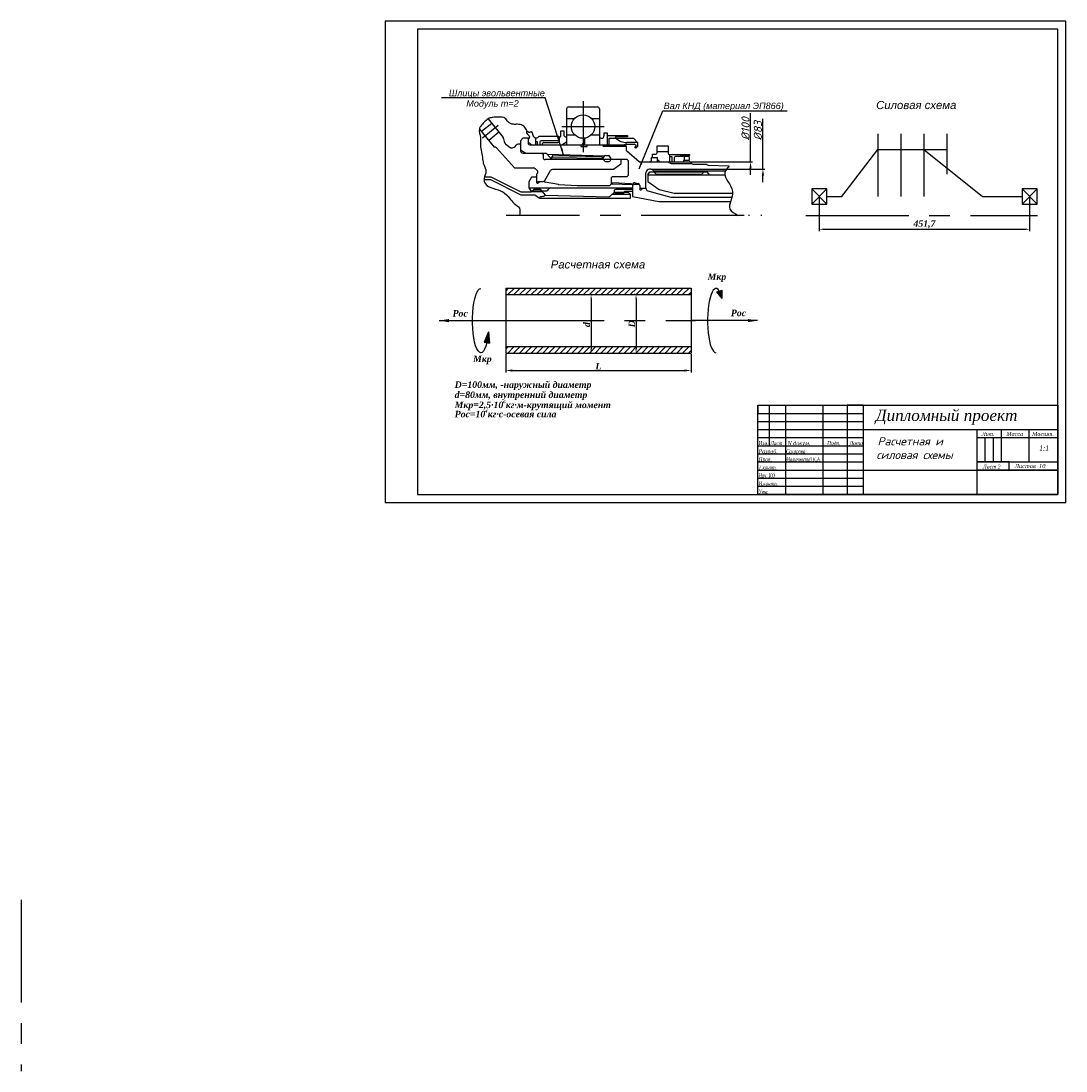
# Model space of a CAD drawing. Header units: millimetres. Extents: x 25 to 669, y -60 to 588.
import ezdxf
from ezdxf.enums import TextEntityAlignment as Align

# ---------------------------------------------------------------- set-up
doc = ezdxf.new("R2010")
doc.units = ezdxf.units.MM
doc.linetypes.add('CENTERX2', pattern=[101.6, 63.5, -12.7, 12.7, -12.7])
doc.linetypes.add('PHANTOMX2', pattern=[127, 63.5, -12.7, 12.7, -12.7, 12.7, -12.7])
for name, color, linetype in [('Невидимый', 4, 'PHANTOMX2'), ('Основной', 7, 'Continuous'), ('Ось', 3, 'CENTERX2'), ('Размерный', 1, 'Continuous'), ('Сечение', 4, 'Continuous'), ('Текст', 5, 'Continuous'), ('Штриховка', 4, 'Continuous')]:
    doc.layers.add(name, color=color, linetype=linetype)
doc.styles.add('ROMANS', font='romans.shx', dxfattribs={"oblique": 15, "height": 5})
doc.styles.add('style1', font='TIMESI.TTF')
doc.styles.add('style2', font='TIMESBI.TTF')
doc.styles.add('style3', font='ARIALI.TTF')
doc.dimstyles.new('ISO-25', dxfattribs={"dimtxt": 2.5, "dimasz": 2.5, "dimexe": 1.25, "dimexo": 0.625, "dimtad": 1, "dimtxsty": 'Standard', "dimcen": 2.5, "dimadec": 0, "dimazin": 0, "dimtfac": 1, "dimtmove": 0, "dimatfit": 3, "dimfxl": 0, "dimarcsym": 0})

# ---------------------------------------------------------------- blocks, each defined once
blk = doc.blocks.new('*D2')
at = {"layer": 'Defpoints', "color": 0}
for p in [(406.97, 501.21), (474.52, 468.15), (474.52, 468.15)]:
    blk.add_point(p, dxfattribs=at)
at = {"layer": 'Размерный', "color": 0, "lineweight": -2}
for p, q in [((474.52, 501.21), (474.52, 531.15)), ((407.59, 501.21), (475.77, 501.21)), ((474.52, 493.21), (474.52, 497.21)), ((473.9, 468.15), (473.27, 468.15))]:
    blk.add_line(p, q, dxfattribs=at)
at = {"layer": 'Размерный', "color": 0}
blk.add_solid([(473.86, 497.21), (475.19, 497.21), (474.52, 501.21)], dxfattribs=at)
at = {"layer": 'Размерный', "color": 5, "insert": (471.4, 521.6), "char_height": 5, "attachment_point": 5, "rotation": 90, "style": 'ROMANS'}
blk.add_mtext('%%c100', dxfattribs=at)
blk = doc.blocks.new('*D3')
at = {"layer": 'Defpoints', "color": 0}
for p in [(412.55, 496.73), (482.17, 468.15), (482.17, 468.15)]:
    blk.add_point(p, dxfattribs=at)
at = {"layer": 'Размерный', "color": 0, "lineweight": -2}
for p, q in [((482.17, 496.73), (482.17, 527.68)), ((413.17, 496.73), (483.42, 496.73)), ((482.17, 488.73), (482.17, 492.73)), ((481.55, 468.15), (480.92, 468.15))]:
    blk.add_line(p, q, dxfattribs=at)
at = {"layer": 'Размерный', "color": 0}
blk.add_solid([(481.51, 492.73), (482.84, 492.73), (482.17, 496.73)], dxfattribs=at)
at = {"layer": 'Размерный', "color": 5, "insert": (479.05, 520.39), "char_height": 5, "attachment_point": 5, "rotation": 90, "style": 'ROMANS'}
blk.add_mtext('%%c83', dxfattribs=at)
blk = doc.blocks.new('*D4')
at = {"layer": 'Defpoints', "color": 0}
for p in [(323.53, 383.24), (437.83, 383.24), (437.83, 372.47)]:
    blk.add_point(p, dxfattribs=at)
at = {"layer": 'Размерный', "color": 0, "lineweight": -2}
for p, q in [((323.53, 382.61), (323.53, 371.22)), ((437.83, 382.61), (437.83, 371.22)), ((327.53, 372.47), (433.83, 372.47))]:
    blk.add_line(p, q, dxfattribs=at)
at = {"layer": 'Размерный', "color": 0}
for points in [[(327.53, 373.13), (327.53, 371.8), (323.53, 372.47)], [(433.83, 373.13), (433.83, 371.8), (437.83, 372.47)]]:
    blk.add_solid(points, dxfattribs=at)
at = {"layer": 'Размерный', "color": 5, "lineweight": 25, "insert": (380.68, 375.09), "char_height": 4, "attachment_point": 5, "style": 'style2'}
blk.add_mtext('L', dxfattribs=at)
blk = doc.blocks.new('*D5')
at = {"layer": 'Defpoints', "color": 0}
for p in [(376.19, 419.24), (376.19, 383.24), (376.19, 383.24)]:
    blk.add_point(p, dxfattribs=at)
at = {"layer": 'Размерный', "color": 0, "lineweight": -2}
for p, q in [((375.56, 419.24), (374.94, 419.24)), ((376.19, 416.74), (376.19, 385.74)), ((376.81, 383.24), (377.44, 383.24))]:
    blk.add_line(p, q, dxfattribs=at)
at = {"layer": 'Размерный', "color": 0}
for points in [[(375.77, 416.74), (376.6, 416.74), (376.19, 419.24)], [(375.77, 385.74), (376.6, 385.74), (376.19, 383.24)]]:
    blk.add_solid(points, dxfattribs=at)
at = {"layer": 'Размерный', "color": 5, "lineweight": 25, "insert": (373.52, 400.76), "char_height": 4, "attachment_point": 5, "rotation": 90, "style": 'style2'}
blk.add_mtext('d', dxfattribs=at)
blk = doc.blocks.new('*D6')
at = {"layer": 'Defpoints', "color": 0}
for p in [(403.92, 419.24), (403.84, 383.24), (403.92, 383.24)]:
    blk.add_point(p, dxfattribs=at)
at = {"layer": 'Размерный', "color": 0, "lineweight": -2}
for p, q in [((403.3, 419.24), (402.67, 419.24)), ((403.92, 416.74), (403.92, 385.74)), ((404.47, 383.24), (405.17, 383.24))]:
    blk.add_line(p, q, dxfattribs=at)
at = {"layer": 'Размерный', "color": 0}
for points in [[(403.51, 416.74), (404.34, 416.74), (403.92, 419.24)], [(403.51, 385.74), (404.34, 385.74), (403.92, 383.24)]]:
    blk.add_solid(points, dxfattribs=at)
at = {"layer": 'Размерный', "color": 5, "lineweight": 25, "insert": (401.3, 401.24), "char_height": 4, "attachment_point": 5, "rotation": 90, "style": 'style2'}
blk.add_mtext('D', dxfattribs=at)
blk = doc.blocks.new('*D7')
at = {"layer": 'Defpoints', "color": 0}
for p in [(516.95, 479.8), (646.65, 479.8), (646.65, 459.57)]:
    blk.add_point(p, dxfattribs=at)
at = {"layer": 'Размерный', "color": 0, "lineweight": -2}
for p, q in [((516.95, 479.17), (516.95, 458.32)), ((646.65, 479.17), (646.65, 458.32)), ((519.45, 459.57), (644.15, 459.57))]:
    blk.add_line(p, q, dxfattribs=at)
at = {"layer": 'Размерный', "color": 0}
for points in [[(519.45, 459.98), (519.45, 459.15), (516.95, 459.57)], [(644.15, 459.98), (644.15, 459.15), (646.65, 459.57)]]:
    blk.add_solid(points, dxfattribs=at)
at = {"layer": 'Размерный', "color": 5, "lineweight": 25, "insert": (581.8, 462.67), "char_height": 4, "attachment_point": 5, "style": 'style2'}
blk.add_mtext('451,7 ', dxfattribs=at)

msp = doc.modelspace()

# ---------------------------------------------------------------- hatches: boundary and pattern name
at = {"layer": 'Размерный', "lineweight": 25}
for points in [[(456.94, 422.041), (453.778, 420.965), (456.932, 416.879)], [(313.002, 396.335), (310.332, 389.846), (313.571, 389.341)]]:
    msp.add_hatch(color=256, dxfattribs=at).paths.add_polyline_path(points)
at = {"layer": 'Штриховка', "lineweight": 25}
h = msp.add_hatch(dxfattribs=at)
h.set_pattern_fill('ANSI31', color=256, scale=0.8, style=0)
h.set_pattern_definition([(45, (61.8384, 95.1147), (-1.796051, 1.796051), [])])
h.paths.add_polyline_path([(437.825, 419.24), (437.825, 423.24), (323.532, 423.24), (323.532, 419.24)])
h.paths.add_polyline_path([(437.825, 383.24), (437.825, 387.24), (323.532, 387.24), (323.532, 383.24)])

# ---------------------------------------------------------------- linework, layer by layer
for p, q in [((669.086, 588.042), (249.086, 588.042)), ((249.086, 588.042), (249.086, 291.042)), ((664.086, 583.042), (269.086, 583.042)), ((269.086, 583.042), (269.086, 296.042)), ((664.086, 296.042), (664.086, 583.042)), ((669.086, 291.042), (669.086, 588.042)), ((479.086, 351.042), (664.086, 351.042)), ((479.086, 296.042), (479.086, 351.042)), ((479.086, 296.042), (479.086, 351.042)), ((479.086, 351.042), (479.086, 346.042)), ((479.086, 351.042), (544.086, 351.042)), ((486.086, 351.042), (486.086, 326.042)), ((496.086, 351.042), (496.086, 296.042)), ((519.086, 351.042), (519.086, 296.042)), ((534.086, 351.042), (534.086, 296.042)), ((544.086, 351.042), (534.086, 351.042)), ((544.086, 351.042), (544.086, 296.042)), ((664.086, 351.042), (664.086, 296.042)), ((479.086, 346.042), (544.086, 346.042)), ((479.086, 341.042), (544.086, 341.042)), ((479.086, 336.042), (664.086, 336.042)), ((479.086, 331.042), (544.086, 331.042)), ((614.086, 336.042), (664.086, 336.042)), ((614.086, 336.042), (614.086, 296.042)), ((614.086, 331.042), (664.086, 331.042)), ((619.086, 331.042), (619.086, 316.042)), ((624.086, 331.042), (624.086, 316.042)), ((629.086, 336.042), (629.086, 316.042)), ((646.086, 336.042), (646.086, 316.042)), ((664.086, 336.042), (664.086, 311.042)), ((479.086, 326.042), (544.086, 326.042)), ((479.086, 321.042), (544.086, 321.042)), ((479.086, 316.042), (544.086, 316.042)), ((479.086, 311.042), (664.086, 311.042)), ((614.086, 316.042), (664.086, 316.042)), ((634.086, 316.042), (614.086, 316.042)), ((664.086, 311.042), (614.086, 311.042)), ((614.086, 311.042), (634.086, 311.042)), ((634.086, 311.042), (634.086, 316.042)), ((479.086, 306.042), (544.086, 306.042)), ((479.086, 301.042), (544.086, 301.042)), ((269.086, 296.042), (664.086, 296.042)), ((664.086, 296.042), (479.086, 296.042)), ((544.086, 296.042), (479.086, 296.042)), ((249.086, 291.042), (669.086, 291.042))]:
    msp.add_line(p, q)
at = {"layer": 'Невидимый', "lineweight": 25}
for p, q in [((398.011, 510.54), (383.501, 510.54)), ((352.532, 505.011), (382.841, 504.378)), ((414.96, 495.054), (445.822, 495.054)), ((401.728, 486.93), (388.74, 487.456)), ((339.91, 483.269), (345.7, 483.269))]:
    msp.add_line(p, q, dxfattribs=at)
at = {"layer": 'Основной', "lineweight": 25}
for p, q in [((361.095, 533.767), (361.095, 511.509)), ((362.375, 535.047), (380.028, 535.047)), ((381.308, 533.767), (381.308, 511.509)), ((314.961, 524.902), (308.625, 519.812)), ((312.702, 527.714), (321.958, 516.193)), ((361.095, 527.934), (366.04, 527.934)), ((376.363, 527.934), (381.308, 527.934)), ((307.333, 521.42), (316.313, 510.243)), ((319.369, 519.415), (313.034, 514.325)), ((339.607, 519.727), (340.546, 516.942)), ((357.561, 517.15), (357.561, 520.38)), ((357.561, 520.38), (359.369, 520.38)), ((359.369, 520.38), (359.369, 517.857)), ((384.056, 518.965), (386.01, 518.965)), ((384.056, 518.965), (384.056, 517.227)), ((386.01, 518.965), (386.01, 511.587)), ((553.113, 518.45), (553.113, 479.796)), ((567.258, 518.45), (567.258, 479.796)), ((581.403, 518.45), (581.403, 479.796)), ((595.548, 518.45), (595.548, 493.642)), ((323.51, 512.111), (326.199, 510.067)), ((332.75, 511.989), (331.151, 511.989)), ((334.285, 516.039), (332.75, 514.039)), ((332.75, 514.039), (332.75, 507.815)), ((334.285, 516.039), (337.335, 516.039)), ((337.335, 516.039), (337.335, 512.867)), ((337.335, 513.531), (339.386, 511.587)), ((341.896, 516.005), (341.896, 511.587)), ((341.896, 513.693), (342.976, 513.693)), ((342.976, 513.693), (342.976, 511.587)), ((343.931, 516.928), (355.767, 516.928)), ((344.498, 513.483), (344.498, 511.587)), ((356.616, 514.123), (345.138, 514.123)), ((346.225, 511.587), (346.225, 512.512)), ((346.865, 513.152), (355.976, 513.152)), ((356.24, 516.719), (356.616, 516.307)), ((356.616, 516.307), (357.187, 516.568)), ((356.616, 513.792), (356.616, 516.307)), ((358.236, 511.587), (361.095, 513.583)), ((360.649, 516.577), (361.095, 516.577)), ((361.095, 517.899), (366.04, 517.899)), ((371.202, 512.593), (370.444, 511.587)), ((371.202, 515.718), (371.202, 512.593)), ((371.202, 512.593), (371.959, 511.587)), ((372.077, 515.771), (372.077, 511.587)), ((376.363, 517.899), (381.308, 517.899)), ((386.01, 517.457), (398.705, 517.457)), ((387.371, 511.587), (387.371, 515.849)), ((387.371, 515.849), (402.343, 515.849)), ((391.504, 516.64), (390.811, 515.849)), ((398.705, 516.64), (391.504, 516.64)), ((397.8, 512.062), (396.677, 511.587)), ((397.8, 512.062), (402.849, 512.062)), ((404.828, 513.126), (398.27, 513.126)), ((398.705, 517.457), (398.705, 516.64)), ((402.343, 515.849), (404.828, 513.126)), ((404.111, 511.246), (402.849, 512.062)), ((404.828, 513.126), (404.828, 510.702)), ((317.872, 509.833), (328.998, 497.496)), ((332.75, 508.63), (335.956, 506.535)), ((334.03, 506.535), (348.533, 506.535)), ((338.615, 511.587), (396.677, 511.587)), ((345.902, 506.535), (346.542, 505.895)), ((346.542, 505.895), (346.542, 503.895)), ((348.533, 506.535), (350.856, 503.927)), ((349.176, 505.813), (384.595, 504.826)), ((369.862, 511.587), (369.862, 510.734)), ((369.862, 510.734), (373.809, 510.734)), ((373.809, 510.734), (373.809, 511.587)), ((388.705, 510.54), (387.371, 511.587)), ((398.011, 510.54), (396.677, 511.587)), ((398.011, 508.064), (398.011, 510.54)), ((398.011, 508.064), (406.125, 501.213)), ((403.22, 509.762), (404.111, 511.246)), ((403.715, 509.515), (403.22, 509.762)), ((404.828, 510.702), (403.715, 509.515)), ((414.04, 503.902), (414.04, 505.898)), ((414.04, 505.898), (415.75, 505.898)), ((417.03, 507.178), (417.03, 510.985)), ((417.03, 510.985), (423.648, 510.985)), ((417.03, 507.456), (423.648, 507.456)), ((423.648, 510.985), (423.648, 506.892)), ((424.443, 505.708), (424.443, 501.186)), ((424.928, 505.612), (436.851, 505.612)), ((436.851, 505.612), (436.851, 505.135)), ((530.886, 479.796), (553.113, 508.787)), ((553.113, 508.787), (595.548, 508.787)), ((581.403, 508.787), (617.487, 479.796)), ((398.036, 502.615), (347.822, 502.615)), ((350.856, 503.927), (383.565, 503.376)), ((352.532, 505.011), (350.903, 502.615)), ((382.841, 504.378), (383.881, 502.615)), ((385.084, 505.069), (386.914, 505.069)), ((385.16, 501.387), (387.422, 501.387)), ((394.51, 499.795), (389.945, 496.393)), ((394.51, 502.615), (394.51, 499.795)), ((399.316, 493.391), (399.316, 501.335)), ((406.125, 501.213), (412.211, 501.213)), ((413.491, 502.493), (413.491, 503.902)), ((413.491, 503.902), (416.97, 503.902)), ((416.97, 503.902), (416.97, 501.186)), ((416.97, 502.751), (418.621, 501.186)), ((416.97, 501.186), (436.709, 501.186)), ((424.494, 500.615), (424.047, 501.186)), ((424.443, 504.5), (426.034, 504.5)), ((425.502, 500.123), (438.321, 500.123)), ((426.034, 504.5), (426.034, 501.186)), ((427.338, 503.188), (427.338, 501.186)), ((436.628, 504.468), (428.618, 504.468)), ((431.506, 505.135), (431.029, 504.468)), ((436.851, 505.135), (431.506, 505.135)), ((436.628, 501.988), (433.128, 501.988)), ((433.128, 501.988), (433.128, 501.186)), ((433.637, 504.468), (433.637, 501.988)), ((436.628, 504.468), (436.628, 501.988)), ((437.65, 500.774), (438.04, 500.352)), ((438.544, 500.017), (439.198, 499.779)), ((439.635, 499.702), (447.491, 499.702)), ((448.311, 499.145), (461.278, 498.658)), ((328.998, 497.496), (340.446, 497.496)), ((341.606, 496.984), (343.239, 495.51)), ((342.501, 493.668), (342.501, 489.008)), ((347.743, 489.654), (351.221, 495.748)), ((389.945, 496.393), (352.333, 496.393)), ((409.988, 484.871), (409.988, 494.448)), ((411.242, 493.088), (412.471, 495.054)), ((411.242, 493.088), (411.242, 489.034)), ((411.242, 493.088), (458.674, 493.088)), ((412.471, 495.054), (414.96, 495.054)), ((415.109, 494.874), (416.343, 493.641)), ((416.343, 493.641), (444.496, 493.641)), ((444.496, 493.641), (446.34, 495.606)), ((445.822, 495.054), (447.63, 495.054)), ((446.34, 495.606), (459.069, 495.606)), ((447.63, 495.054), (449.044, 493.088)), ((314.44, 490.07), (310.222, 490.07)), ((314.597, 491.805), (310.463, 491.805)), ((333.004, 480.667), (314.44, 490.07)), ((333.162, 482.401), (314.597, 491.805)), ((339.522, 491.632), (337.757, 488.868)), ((337.757, 488.868), (337.757, 485.077)), ((342.501, 491.632), (339.522, 491.632)), ((342.501, 489.008), (346.631, 489.008)), ((356.139, 487.099), (347.848, 488.584)), ((367.532, 486.379), (356.285, 487.081)), ((387.612, 486.376), (367.612, 486.376)), ((389.578, 488.258), (387.612, 486.376)), ((389.38, 492.111), (388.74, 491.471)), ((388.74, 487.456), (388.74, 491.471)), ((389.38, 492.111), (398.036, 492.111)), ((400.648, 487.668), (389.578, 488.258)), ((401.728, 486.93), (400.648, 487.668)), ((402.398, 487.113), (401.728, 486.509)), ((401.728, 486.93), (401.728, 479.827)), ((402.035, 487.763), (402.146, 487.893)), ((406.059, 487.113), (402.398, 487.113)), ((403.423, 488.303), (405.178, 487.873)), ((406.153, 486.63), (406.153, 484.871)), ((411.242, 489.034), (418.126, 484.059)), ((341.306, 480.667), (333.004, 480.667)), ((339.013, 482.401), (333.162, 482.401)), ((337.757, 485.077), (401.728, 485.077)), ((337.757, 485.077), (339.005, 483.269)), ((339.005, 483.269), (339.91, 483.269)), ((341.074, 484.397), (339.013, 482.401)), ((339.603, 482.972), (345.928, 482.972)), ((341.074, 484.397), (344.838, 484.397)), ((342.092, 480.397), (343.734, 479.12)), ((344.838, 484.397), (347.785, 480.543)), ((345.7, 483.269), (349.071, 483.269)), ((347.785, 480.543), (387.057, 479.661)), ((390.395, 482.276), (387.959, 480.005)), ((400.542, 480.987), (389.012, 480.987)), ((391.351, 484.203), (390.395, 483.65)), ((390.395, 483.65), (390.395, 482.276)), ((399.179, 482.276), (390.395, 482.276)), ((390.395, 482.276), (391.652, 481.539)), ((401.644, 484.203), (391.351, 484.203)), ((391.652, 481.539), (395.927, 481.539)), ((395.927, 481.539), (397.302, 482.997)), ((397.302, 482.997), (401.728, 482.997)), ((400.542, 480.987), (399.179, 482.276)), ((400.542, 478.85), (400.542, 480.987)), ((401.728, 479.827), (417.88, 476.759)), ((406.153, 484.871), (409.988, 484.871)), ((411.101, 483.27), (425.441, 479.329)), ((418.126, 484.059), (427.408, 481.786)), ((425.441, 479.329), (462.972, 479.329)), ((427.408, 481.786), (463.405, 481.786)), ((512.282, 484.465), (521.62, 475.127)), ((521.62, 484.465), (512.282, 475.127)), ((521.62, 479.796), (530.886, 479.796)), ((617.487, 479.796), (641.977, 479.796)), ((641.977, 484.465), (651.315, 475.127)), ((651.315, 484.465), (641.977, 475.127)), ((344.52, 478.85), (400.542, 478.85)), ((417.88, 476.759), (449.439, 476.759)), ((449.439, 476.759), (462.204, 476.759)), ((323.532, 423.24), (437.825, 423.24)), ((323.532, 423.24), (323.532, 383.24)), ((437.825, 423.24), (437.825, 383.24)), ((323.532, 419.24), (437.825, 419.24)), ((323.532, 387.24), (437.825, 387.24)), ((323.532, 383.24), (437.825, 383.24))]:
    msp.add_line(p, q, dxfattribs=at)
at = {"layer": 'Основной'}
msp.add_line((446.101, 495.352), (414.799, 495.352), dxfattribs=at)
at = {"layer": 'Основной', "lineweight": 25}
for points in [[(521.62, 475.127), (521.62, 484.465), (512.282, 484.465), (512.282, 475.127)], [(651.315, 475.127), (651.315, 484.465), (641.977, 484.465), (641.977, 475.127)]]:
    msp.add_lwpolyline(points, close=True, dxfattribs=at)
msp.add_circle((371.202, 522.916), 7.199, dxfattribs=at)
for centre, radius, start, end in [((362.375, 533.767), 1.28, 90, 180), ((380.028, 533.767), 1.28, 0, 90), ((320.96, 515.391), 1.28, 0.866684, 38.778099), ((327.544, 515.491), 5.305, 180.866684, 215.90882), ((324.284, 513.13), 1.28, 215.90882, 232.772903), ((331.151, 510.709), 1.28, 90, 148.195606), ((338.615, 512.867), 1.28, 180, 270), ((342.279, 517.998), 2.029, 211.342739, 328.166659), ((345.138, 513.483), 0.64, 90, 180), ((346.865, 512.512), 0.64, 90, 180), ((355.767, 516.288), 0.64, 42.417874, 90), ((355.976, 513.792), 0.64, 270, 0), ((356.921, 517.15), 0.64, 294.551685, 0), ((360.649, 517.857), 1.28, 180, 270), ((382.675, 517.067), 1.39, 190.459779, 6.580782), ((398.174, 522.819), 9.694, 225.971241, 270.570734), ((316.644, 508.332), 1.939, 50.713687, 99.831424), ((326.974, 511.087), 1.28, 232.772903, 263.591839), ((327.206, 513.156), 3.362, 263.591839, 328.195606), ((334.03, 507.815), 1.28, 180, 270), ((415.75, 507.178), 1.28, 270, 0), ((424.928, 506.892), 1.28, 180, 270), ((347.822, 503.895), 1.28, 180, 270), ((385.904, 502.804), 2.408, 109.899169, 166.268201), ((385.831, 503.365), 2.089, 201.043114, 251.277058), ((385.363, 502.436), 3.055, 3.358659, 59.497578), ((387.211, 502.571), 1.203, 280.117213, 2.096918), ((398.036, 501.335), 1.28, 360, 90), ((412.211, 502.493), 1.28, 270, 0), ((425.502, 501.403), 1.28, 218.017922, 270), ((428.618, 503.188), 1.28, 90, 180), ((436.709, 499.906), 1.28, 42.707067, 90), ((438.981, 501.22), 1.28, 222.707067, 250.030107), ((439.635, 500.982), 1.28, 250.030107, 270), ((448.401, 500.159), 1.018, 206.638618, 264.959006), ((339.842, 494.582), 2.976, 52.736016, 78.271068), ((342.207, 494.854), 1.222, 283.905912, 32.462958), ((352.333, 495.113), 1.28, 90, 150.284878), ((398.036, 493.391), 1.28, 270, 360), ((412.529, 494.177), 2.556, 24.701247, 173.9166), ((416.014, 495.78), 1.28, 204.701247, 225.020512), ((346.631, 490.288), 1.28, 270, 330.284878), ((347.947, 489.253), 0.677, 186.10925, 261.59781), ((356.364, 488.359), 1.28, 259.845033, 266.426218), ((356.364, 488.359), 1.28, 259.845033, 266.426218), ((367.612, 487.656), 1.28, 266.426218, 270), ((403.008, 486.93), 1.28, 139.423725, 180), ((403.119, 487.06), 1.28, 76.227879, 139.423725), ((404.873, 486.63), 1.28, 0, 76.227879), ((341.306, 479.387), 1.28, 52.121437, 90), ((352.232, 481.759), 3.503, 108.689269, 154.455346), ((387.086, 480.941), 1.28, 268.7134, 312.998285), ((411.701, 484.874), 1.713, 180.106073, 249.501858), ((344.52, 480.13), 1.28, 232.121437, 270)]:
    msp.add_arc(centre, radius, start, end, dxfattribs=at)
for points in [[(336.585, 520.378), (336.419, 519.11), (337.239, 518.004), (337.935, 517.206), (338.017, 515.916), (337.335, 515.056)], [(342.501, 489.008), (342.501, 488.427), (342.968, 487.974), (343.743, 488.306), (344.213, 488.738), (344.466, 489.008)], [(344.584, 478.85), (344.689, 479.671), (346.09, 479.881), (346.93, 480.056), (347.785, 480.543)], [(406.153, 484.871), (406.204, 484.153), (406.77, 483.888), (407.335, 484.206), (407.848, 484.871)]]:
    msp.add_spline(points, degree=3, dxfattribs=at)
at = {"layer": 'Ось', "lineweight": 25}
for p, q in [((371.202, 538.684), (371.202, 507.148)), ((318.973, 523.611), (309.223, 515.777)), ((358.065, 522.916), (384.338, 522.916)), ((508.585, 468.145), (651.451, 468.145)), ((320.654, 403.24), (440.494, 403.24))]:
    msp.add_line(p, q, dxfattribs=at)
at = {"layer": 'Ось'}
for p, q in [((470.633, 468.145), (323.769, 468.145)), ((24.584, 46.046), (24.584, -59.617))]:
    msp.add_line(p, q, dxfattribs=at)
at = {"layer": 'Размерный', "lineweight": 25}
for p, q in [((453.778, 420.965), (456.94, 422.041)), ((456.932, 416.879), (456.94, 422.041)), ((456.932, 416.879), (453.778, 420.965)), ((313.002, 396.335), (310.332, 389.846)), ((313.002, 396.335), (313.571, 389.341)), ((310.332, 389.846), (313.571, 389.341))]:
    msp.add_line(p, q, dxfattribs=at)
at = {"layer": 'Размерный', "lineweight": 25, "extrusion": (0, 0, -1)}
msp.add_ellipse((308.167, 403.24), major_axis=(0, 19.812), ratio=0.2603667, start_param=2.3301229, end_param=6.2831853, dxfattribs=at)
at = {"layer": 'Размерный', "lineweight": 25}
msp.add_ellipse((453.191, 403.24), major_axis=(0, -19.812), ratio=0.2603667, start_param=2.7373637, end_param=6.2831853, dxfattribs=at)
at = {"layer": 'Сечение', "lineweight": 25}
for points in [[(339.607, 519.727), (337.732, 519.322), (335.906, 521.543), (334.08, 523.527), (330.665, 524.32), (328.283, 524.32), (325.028, 525.828), (323.043, 528.208), (319.549, 528.764), (315.261, 528.526), (312.702, 527.714), (310.259, 525.59), (308.115, 523.209), (307.333, 521.42), (307.956, 516.227), (307.956, 511.466), (309.306, 502.976), (309.941, 499.485), (311.37, 495.277), (310.258, 490.834), (310.973, 487.58), (315.658, 484.883), (321.692, 482.582), (325.901, 478.694), (328.68, 475.52), (331.935, 472.584), (331.935, 468.145)], [(461.278, 498.658), (458.686, 494.527), (463.388, 482.883), (461.855, 472.057), (466.863, 468.145)]]:
    msp.add_spline(points, degree=3, dxfattribs=at)

# ---------------------------------------------------------------- texts
at = {"layer": 'Текст'}
for s, height, style, p in [('Шлицы эвольвентные', 4, 'style3', (288.516, 541.604)), ('Модуль m=2', 4, 'style3', (299.238, 535.179)), ('Вал КНД (материал ЭП866)', 4, 'style3', (420.968, 533.71)), ('Дипломный проект', 7, 'style1', (551.72, 341.333))]:
    msp.add_text(s, height=height, dxfattribs=dict(at, style=style)).set_placement(p)
at = {"layer": 'Текст', "lineweight": 25}
for s, height, style, p in [('Силовая схема', 5, 'style3', (551.99, 533.71)), ('Расчетная схема', 5, 'style3', (351.28, 435.393)), ('Мкр', 4, 'style2', (448.046, 428.28)), ('Рос', 4, 'style2', (290.745, 405.716)), ('Рос', 4, 'style2', (462.365, 405.961)), ('Мкр', 4, 'style2', (303.412, 377.649)), ('D=100мм, -наружный диаметр', 4, 'style2', (292.05, 361.753)), ('d=80мм, внутренний диаметр', 4, 'style2', (292.05, 355.509)), ('Мкр=2,5·10 кг·м-крутящий момент', 4, 'style2', (292.05, 349.264)), ('6', 2, 'style2', (321.96, 352.134)), ('Рос=10 кг·с-осевая сила', 4, 'style2', (292.05, 343.588)), ('4', 2, 'style2', (310.799, 346.432))]:
    msp.add_text(s, height=height, dxfattribs=dict(at, style=style)).set_placement(p)
at = {"layer": 'Текст', "style": 'ROMANS', "oblique": 15}
for s, p in [('Расчетная и ', (552.857, 326.316)), ('силовая схемы', (552.153, 317.872))]:
    msp.add_text(s, height=5, dxfattribs=at).set_placement(p)
at = {"layer": 'Текст', "style": 'style1', "width": 0.968062}
msp.add_text('Лит.', height=2.5, rotation=359.81877, dxfattribs=at).set_placement((617.197, 332.117), (624.878, 332.093), align=Align.FIT)
at = {"layer": 'Текст', "style": 'style1'}
for s, height, width, p, p2 in [('Масса', 2.5, 1.026424, (632.357, 332.093), (642.666, 332.093)), ('Масшт.', 2.5, 1.040894, (648.203, 332.093), (661.666, 332.093)), ('Изм.', 2.5, 0.832734, (479.494, 326.438), (485.644, 326.438)), ('Разраб.', 2.5, 0.983609, (479.494, 321.349), (491.309, 321.349)), ('Лист', 2.5, 0.848927, (486.797, 326.438), (494.14, 326.438)), ('Сахарова', 2.5, 0.791257, (496.494, 321.349), (508.309, 321.349)), ('N докум.', 2.5, 1.027054, (497.366, 326.438), (511.48, 326.438)), ('Подп.', 2.5, 0.903187, (521.752, 326.438), (530.014, 326.438)), ('Дата', 2.5, 0.958288, (535.53, 326.438), (543.873, 326.438)), ('1:1', 3.5, 0.880234, (652.57, 322.802), (658.634, 322.802)), ('Пров.', 2.5, 0.911792, (479.494, 316.453), (487.593, 316.453)), ('Малиновский К.А.', 2.5, 0.760671, (496.494, 316.453), (517.935, 316.453)), ('Т.контр.', 2.5, 0.810438, (479.494, 311.364), (490.69, 311.364)), ('Лист 2', 2.5, 0.955905, (617.804, 311.896), (628.719, 311.896)), ('Листов  10', 2.5, 1.077405, (637.41, 312.3), (656.411, 312.3)), ('Нач. КО', 2.5, 0.765655, (479.494, 306.44), (489.628, 306.44)), ('Утв.', 2.5, 0.801248, (479.494, 296.451), (485.644, 296.451)), ('Н.контр.', 2.5, 0.818937, (479.494, 301.401), (491.309, 301.401))]:
    msp.add_text(s, height=height, dxfattribs=dict(at, width=width)).set_placement(p, p2, align=Align.FIT)

# ---------------------------------------------------------------- dimensions: what is measured, and where the dimension line sits
at = {"layer": 'Размерный'}
for base, p1, p2, text, picture, middle in [((474.523, 468.145), (406.968, 501.213), (474.523, 468.145), '%%c100', '*D2', (474.523, 521.603)), ((482.175, 468.145), (412.55, 496.732), (482.175, 468.145), '%%c83', '*D3', (482.175, 520.393))]:
    dim = msp.add_linear_dim(base=base, p1=p1, p2=p2, angle=90, text=text, dimstyle='ISO-25', override={"dimtxt": 4, "dimasz": 4, "dimtxsty": 'ROMANS', "dimsd2": 1, "dimclrt": 5}, dxfattribs=at)
    dim.commit()
    dim.dimension.update_dxf_attribs({"geometry": picture, "text_midpoint": middle, "dimtype": 160})
at = {"layer": 'Размерный', "lineweight": 25}
for base, p1, p2, text, override, picture, middle in [((646.646, 459.568), (516.951, 479.796), (646.646, 479.796), '451,7 ', {"dimtxt": 4, "dimtxsty": 'style2', "dimclrt": 5}, '*D7', (581.799, 462.667)), ((437.825, 372.467), (323.532, 383.24), (437.825, 383.24), 'L', {"dimtxt": 4, "dimasz": 4, "dimtxsty": 'style2', "dimclrt": 5}, '*D4', (380.679, 375.092))]:
    dim = msp.add_linear_dim(base=base, p1=p1, p2=p2, text=text, dimstyle='ISO-25', override=override, dxfattribs=at)
    dim.commit()
    dim.dimension.update_dxf_attribs({"geometry": picture, "text_midpoint": middle})
dim = msp.add_linear_dim(base=(376.186, 383.24), p1=(376.186, 419.24), p2=(376.186, 383.24), angle=90, text='d', dimstyle='ISO-25', override={"dimtxt": 4, "dimtxsty": 'style2', "dimclrt": 5}, dxfattribs=at)
dim.commit()
dim.dimension.update_dxf_attribs({"geometry": '*D5', "text_midpoint": (376.186, 400.759), "dimtype": 160})
dim = msp.add_linear_dim(base=(403.924, 383.24), p1=(403.924, 419.24), p2=(403.845, 383.24), angle=90, text='D', dimstyle='ISO-25', override={"dimtxt": 4, "dimtxsty": 'style2', "dimclrt": 5}, dxfattribs=at)
dim.commit()
dim.dimension.update_dxf_attribs({"geometry": '*D6', "text_midpoint": (401.299, 401.24)})

# ---------------------------------------------------------------- leaders
at = {"layer": 'Размерный'}
for points in [[(359.247, 505.532), (347.765, 540.7), (283.966, 540.663)], [(405.769, 496.798), (420.413, 532.666), (497.172, 532.674)]]:
    msp.add_leader(points, dimstyle='ISO-25', override={"dimasz": 4, "dimgap": 0.625, "dimtad": 0}, dxfattribs=at)
at = {"layer": 'Размерный', "lineweight": 25}
for points in [[(282.484, 403.24), (323.532, 403.24)], [(478.874, 403.24), (437.825, 403.24)]]:
    msp.add_leader(points, dimstyle='ISO-25', override={"dimasz": 6, "dimgap": 0.625, "dimtad": 0}, dxfattribs=at)

doc.saveas('drawing.dxf')
